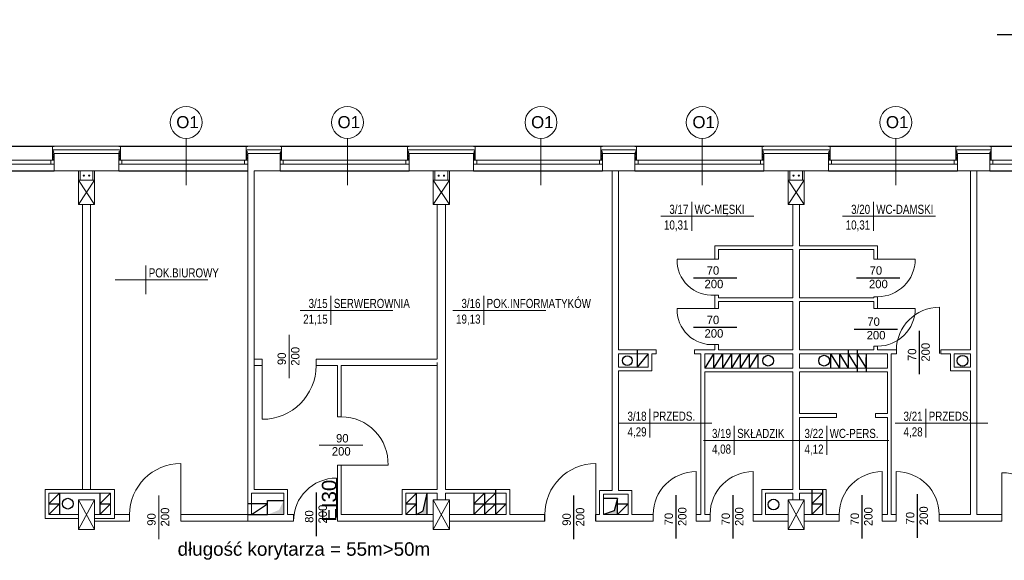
# Model space of a CAD drawing. Header units: millimetres. Extents: x 126553 to 403692, y -95821 to 38049.
# Tile 129 of 256: x 217315 to 219146, y -926 to 80. Entities that reach past the tile are written whole.
import ezdxf
from ezdxf import colors
from ezdxf.entities.mleader import LeaderData, LeaderLine
from ezdxf.enums import TextEntityAlignment as Align
from ezdxf.math import Vec2, Vec3

# ---------------------------------------------------------------- set-up
doc = ezdxf.new("R2010")
doc.units = ezdxf.units.MM
for name, color, linetype in [('1  opis', 9, 'Continuous'), ('WENTYLE_WADLIWE', 1, 'Continuous'), ('WIDOK', 7, 'Continuous')]:
    doc.layers.add(name, color=color, linetype=linetype)
for name, color, linetype, lineweight in [('docieplenie', 6, 'Continuous', 18), ('docieplenie zew.', 6, 'Continuous', 18), ('OKNA', 7, 'Continuous', 13), ('opisy', 7, 'Continuous', 18), ('WYMIAR', 7, 'Continuous', 18), ('ŚCIANY CIENKIE', 7, 'Continuous', 18), ('ŚCIANY GRUBE', 7, 'Continuous', 20)]:
    doc.layers.add(name, color=color, linetype=linetype, lineweight=lineweight)
doc.layers.add('KOMINY', color=94, linetype='Continuous', plot=False)
doc.styles.add('Arial', font='arial.ttf')
doc.styles.add('ROMANS', font='romans.shx', dxfattribs={"width": 0.7})
doc.styles.add('STYLE1', font='txt', dxfattribs={"width": 0.8})
doc.linetypes.add('ZIGZAG', pattern='A,0.0001,-0.2,[131,LTYPESHP.SHX,S=0.2,R=0,X=-0.2,Y=0],-0.4,[131,LTYPESHP.SHX,S=0.2,R=180,X=0.2,Y=0],-0.2', length=0.8001)

# ---------------------------------------------------------------- blocks, each defined once
blk = doc.blocks.new('METKA')
for p, q in [((0, 26.9), (0, -26.9)), ((-57.4, 0), (115.4, 0))]:
    blk.add_line(p, q)
at = {"layer": 'opisy', "style": 'STYLE1', "width": 0.8, "flags": 4}
for tag, p in [('NUMER', (-6.1, 4.5)), ('POWIERZCHNIA', (-6, -24.6))]:
    blk.add_attdef(tag, text='', height=17, dxfattribs=at).set_placement(p, align=Align.RIGHT)
for tag, p in [('NAZWA', (5.3, 4.6)), ('POSADZKA', (5.6, -24.7))]:
    blk.add_attdef(tag, p, '', height=17, dxfattribs=at)

msp = doc.modelspace()

# ---------------------------------------------------------------- hatches: boundary and pattern name
at = {"layer": 'KOMINY'}
for points in [[(218073.21265, -800.7768), (218065.43734, -833.50179), (218053.21265, -840.7768), (218073.21265, -840.7768)], [(217806.21265, -814.7768), (217797.21054, -832.23791), (217776.21265, -840.7768), (217802.21265, -840.7768), (217806.21265, -840.7768)], [(218426.71265, -820.7768), (218426.71265, -810.7768), (218420.69814, -833.66482), (218400.71265, -840.7768), (218426.71265, -840.7768)]]:
    msp.add_hatch(color=0, dxfattribs=at).paths.add_polyline_path(points)

# ---------------------------------------------------------------- linework, layer by layer
at = {"layer": 'docieplenie', "color": 0, "linetype": 'ZIGZAG'}
for p, q in [((217377.65141, -161.80515), (217376.47025, -163.80556)), ((217376.47025, -163.80556), (217378.69418, -166.32197)), ((217377.65141, -161.80515), (217500.38375, -161.80515)), ((217501.73557, -164.10887), (217499.67555, -166.23171)), ((217500.38375, -161.80515), (217501.73557, -164.10887)), ((217738.23269, -161.82142), (217800.65337, -161.82142)), ((218037.65141, -161.80515), (218036.47025, -163.80556)), ((218036.47025, -163.80556), (218038.69418, -166.32197)), ((218037.65141, -161.80515), (218160.38375, -161.80515)), ((218161.73557, -164.10887), (218159.67555, -166.23171)), ((218160.38375, -161.80515), (218161.73557, -164.10887)), ((218398.23269, -161.82142), (218460.65337, -161.82142)), ((218697.65141, -161.80515), (218696.47025, -163.80556)), ((218696.47025, -163.80556), (218698.69418, -166.32197)), ((218697.65141, -161.80515), (218820.38375, -161.80515)), ((218821.73557, -164.10887), (218819.67555, -166.23171)), ((218820.38375, -161.80515), (218821.73557, -164.10887)), ((219058.23269, -161.82142), (219120.65337, -161.82142)), ((217378.69418, -166.32197), (217376.43753, -169.72091)), ((217376.43753, -169.72091), (217378.8628, -172.3704)), ((217378.8628, -172.3704), (217376.57341, -175.24629)), ((217376.57341, -175.24629), (217378.9281, -177.79549)), ((217378.9281, -177.79549), (217376.70416, -180.3446)), ((217499.67555, -166.23171), (217501.79999, -169.06216)), ((217501.79999, -169.06216), (217499.67555, -170.79907)), ((217499.67555, -170.79907), (217501.73557, -173.24351)), ((217501.73557, -173.24351), (217499.67555, -175.75237)), ((218038.69418, -166.32197), (218036.43753, -169.72091)), ((218036.43753, -169.72091), (218038.8628, -172.3704)), ((218038.8628, -172.3704), (218036.57341, -175.24629)), ((218036.57341, -175.24629), (218038.9281, -177.79549)), ((218038.9281, -177.79549), (218036.70416, -180.3446)), ((218159.67555, -166.23171), (218161.79999, -169.06216)), ((218161.79999, -169.06216), (218159.67555, -170.79907)), ((218159.67555, -170.79907), (218161.73557, -173.24351)), ((218161.73557, -173.24351), (218159.67555, -175.75237)), ((218698.69418, -166.32197), (218696.43753, -169.72091)), ((218696.43753, -169.72091), (218698.8628, -172.3704)), ((218698.8628, -172.3704), (218696.57341, -175.24629)), ((218696.57341, -175.24629), (218698.9281, -177.79549)), ((218698.9281, -177.79549), (218696.70416, -180.3446)), ((218819.67555, -166.23171), (218821.79999, -169.06216)), ((218821.79999, -169.06216), (218819.67555, -170.79907)), ((218819.67555, -170.79907), (218821.73557, -173.24351)), ((218821.73557, -173.24351), (218819.67555, -175.75237))]:
    msp.add_line(p, q, dxfattribs=at)
at = {"layer": 'docieplenie', "color": 0}
for p, q in [((217502.21265, -154.7768), (217502.21265, -180.7768)), ((217738.23269, -161.82142), (217736.56125, -164.42037)), ((217736.56125, -164.42037), (217738.74366, -166.1956)), ((217801.92507, -164.50422), (217799.65594, -166.77173)), ((217800.65337, -161.82142), (217801.92507, -164.50422)), ((218162.21265, -154.7768), (218162.21265, -180.7768)), ((218398.23269, -161.82142), (218396.56125, -164.42037)), ((218396.56125, -164.42037), (218398.74366, -166.1956)), ((218461.92507, -164.50422), (218459.65594, -166.77173)), ((218460.65337, -161.82142), (218461.92507, -164.50422)), ((218822.21265, -154.7768), (218822.21265, -180.7768)), ((219058.23269, -161.82142), (219056.56125, -164.42037)), ((219056.56125, -164.42037), (219058.74366, -166.1956)), ((219121.92507, -164.50422), (219119.65594, -166.77173)), ((219120.65337, -161.82142), (219121.92507, -164.50422)), ((217376.21265, -180.7768), (217376.21265, -168.7768)), ((217501.6746, -178.50962), (217499.60211, -180.53842)), ((217499.67555, -175.75237), (217501.6746, -178.50962)), ((217738.74366, -171.24602), (217736.25778, -174.28917)), ((217736.25778, -174.28917), (217738.78416, -176.80945)), ((217738.74366, -166.1956), (217736.47452, -168.46311)), ((217736.47452, -168.46311), (217738.74366, -171.24602)), ((217738.95805, -176.85524), (217736.50886, -179.25178)), ((217736.50886, -179.25178), (217737.52933, -180.52647)), ((217801.92507, -169.55463), (217799.4392, -172.59779)), ((217799.4392, -172.59779), (217801.96557, -175.11807)), ((217801.96557, -175.11807), (217799.4637, -177.87856)), ((217799.4637, -177.87856), (217801.96557, -179.85779)), ((217799.65594, -166.77173), (217801.92507, -169.55463)), ((217801.96557, -179.85779), (217801.23581, -180.43075)), ((218036.21265, -180.7768), (218036.21265, -168.7768)), ((218161.6746, -178.50962), (218159.60211, -180.53842)), ((218159.67555, -175.75237), (218161.6746, -178.50962)), ((218398.74366, -171.24602), (218396.25778, -174.28917)), ((218396.25778, -174.28917), (218398.78416, -176.80945)), ((218398.74366, -166.1956), (218396.47452, -168.46311)), ((218396.47452, -168.46311), (218398.74366, -171.24602)), ((218398.95805, -176.85524), (218396.50886, -179.25178)), ((218396.50886, -179.25178), (218397.52933, -180.52647)), ((218461.92507, -169.55463), (218459.4392, -172.59779)), ((218459.4392, -172.59779), (218461.96557, -175.11807)), ((218461.96557, -175.11807), (218459.4637, -177.87856)), ((218459.4637, -177.87856), (218461.96557, -179.85779)), ((218459.65594, -166.77173), (218461.92507, -169.55463)), ((218461.96557, -179.85779), (218461.23581, -180.43075)), ((218696.21265, -180.7768), (218696.21265, -168.7768)), ((218821.6746, -178.50962), (218819.60211, -180.53842)), ((218819.67555, -175.75237), (218821.6746, -178.50962)), ((219058.74366, -171.24602), (219056.25778, -174.28917)), ((219056.25778, -174.28917), (219058.78416, -176.80945)), ((219058.74366, -166.1956), (219056.47452, -168.46311)), ((219056.47452, -168.46311), (219058.74366, -171.24602)), ((219058.95805, -176.85524), (219056.50886, -179.25178)), ((219056.50886, -179.25178), (219057.52933, -180.52647)), ((219121.92507, -169.55463), (219119.4392, -172.59779)), ((219119.4392, -172.59779), (219121.96557, -175.11807)), ((219121.96557, -175.11807), (219119.4637, -177.87856)), ((219119.4637, -177.87856), (219121.96557, -179.85779)), ((219119.65594, -166.77173), (219121.92507, -169.55463)), ((219121.96557, -179.85779), (219121.23581, -180.43075))]:
    msp.add_line(p, q, dxfattribs=at)
at = {"layer": 'docieplenie', "color": 0, "lineweight": 0}
for points in [[(218607.71265, -365.2768), (218537.71265, -365.2768)], [(218910.71265, -365.2768), (218980.71265, -365.2768)], [(218607.71265, -457.2768), (218537.71265, -457.2768)], [(218910.71265, -457.2768), (218980.71265, -457.2768)], [(219025.71265, -534.8135), (219025.71265, -454.8135)], [(218386.59671, -840.7768), (218386.59671, -745.7768)], [(218573.21265, -840.7768), (218573.21265, -760.7768)], [(218679.21265, -840.7768), (218679.21265, -760.7768)], [(218919.21265, -840.7768), (218919.21265, -760.7768)], [(218945.21265, -840.7768), (218945.21265, -760.7768)], [(219142.08457, -842.7768), (219142.08457, -762.7768)], [(217904.21265, -772.7768), (217904.21265, -846.28542)]]:
    msp.add_lwpolyline(points, dxfattribs=at)
at = {"layer": 'docieplenie', "color": 0, "lineweight": 30}
for points in [[(218568.22683, -400.1374), (218649.09477, -400.1374)], [(218871.22683, -400.1374), (218952.09477, -400.1374)], [(218568.22683, -492.1374), (218649.09477, -492.1374)], [(218866.96193, -495.39913), (218947.82988, -495.39913)], [(218988.51001, -579.45041), (218988.51001, -498.58247)], [(217867.18749, -880.68969), (217867.18749, -799.82174)], [(218345.97278, -886.14938), (218345.97278, -805.28144)], [(218536.01001, -885.41372), (218536.01001, -804.54577)], [(218642.01001, -885.41372), (218642.01001, -804.54577)], [(218882.01001, -885.41372), (218882.01001, -804.54577)], [(218984.96827, -883.77253), (218984.96827, -802.90458)], [(218291.59671, -852.7768), (218291.59671, -840.7768)], [(218386.59671, -852.7768), (218386.59671, -840.7768)]]:
    msp.add_lwpolyline(points, dxfattribs=at)
at = {"layer": 'docieplenie', "color": 7, "lineweight": 20}
for points in [[(217816.14868, -587.05396), (217816.14868, -506.18601)], [(217766.30966, -563.33346), (217766.30966, -663.33346)], [(217872.14185, -711.6312), (217953.00979, -711.6312)], [(217614.48464, -840.7768), (217614.48464, -745.7768)], [(217913.18896, -749.02876), (218000.13457, -749.02876)], [(217573.86071, -886.14938), (217573.86071, -805.28144)], [(217519.48464, -852.7768), (217519.48464, -840.7768)], [(217614.48464, -852.7768), (217614.48464, -840.7768)]]:
    msp.add_lwpolyline(points, dxfattribs=at)
at = {"layer": 'docieplenie', "color": 0, "lineweight": 0}
for centre, radius, start, end in [((218602.84848, -367.29161), 65.16698, 178.2282706, 274.28063265), ((218910.71265, -365.2768), 70, 270, 0), ((218602.84848, -459.29161), 65.16698, 178.2282706, 274.28063265), ((218910.71265, -457.2768), 70, 270, 0), ((219025.71265, -534.8135), 80, 90, 180), ((218386.59671, -840.7768), 95, 90, 180), ((218573.21265, -840.7768), 80, 90, 180), ((218679.21265, -840.7768), 80, 90, 180), ((218919.21265, -840.7768), 80, 90, 180), ((218945.21265, -840.7768), 80, 0, 90), ((219142.08457, -842.7768), 80, 0, 90), ((217904.21265, -852.7768), 80, 90, 180)]:
    msp.add_arc(centre, radius, start, end, dxfattribs=at)
at = {"layer": 'docieplenie', "color": 7, "lineweight": 20}
for centre, radius, start, end in [((217766.30966, -563.33346), 100, 270, 0), ((217913.18896, -745.7768), 87.0064, 357.85800862, 90), ((217614.48464, -840.7768), 95, 90, 180)]:
    msp.add_arc(centre, radius, start, end, dxfattribs=at)
at = {"layer": 'docieplenie zew.', "color": 0}
for p, q in [((217376.21265, -180.7768), (217376.21265, -154.7768)), ((217376.21265, -168.7768), (217376.21265, -154.7768)), ((217376.21265, -154.7768), (217502.21265, -154.7768)), ((217502.21265, -154.7768), (217502.21265, -180.7768)), ((217739.21265, -154.7768), (217736.21265, -154.7768)), ((217736.21265, -154.7768), (217736.21265, -180.7768)), ((217802.21265, -154.7768), (217739.21265, -154.7768)), ((217802.21265, -168.7768), (217802.21265, -154.7768)), ((218036.21265, -180.7768), (218036.21265, -154.7768)), ((218036.21265, -168.7768), (218036.21265, -154.7768)), ((218036.21265, -154.7768), (218162.21265, -154.7768)), ((218162.21265, -154.7768), (218162.21265, -180.7768)), ((218399.21265, -154.7768), (218396.21265, -154.7768)), ((218396.21265, -154.7768), (218396.21265, -180.7768)), ((218462.21265, -154.7768), (218399.21265, -154.7768)), ((218462.21265, -168.7768), (218462.21265, -154.7768)), ((218696.21265, -180.7768), (218696.21265, -154.7768)), ((218696.21265, -168.7768), (218696.21265, -154.7768)), ((218696.21265, -154.7768), (218822.21265, -154.7768)), ((218822.21265, -154.7768), (218822.21265, -180.7768)), ((219059.21265, -154.7768), (219056.21265, -154.7768)), ((219056.21265, -154.7768), (219056.21265, -180.7768)), ((219122.21265, -154.7768), (219059.21265, -154.7768)), ((219122.21265, -168.7768), (219122.21265, -154.7768)), ((217379.21265, -180.7768), (217376.21265, -180.7768)), ((217379.21265, -180.7768), (217376.21265, -180.7768)), ((217502.21265, -180.7768), (217499.21265, -180.7768)), ((217502.21265, -180.7768), (217499.21265, -180.7768)), ((217736.21265, -180.7768), (217739.21265, -180.7768)), ((217799.21265, -180.7768), (217802.21265, -180.7768)), ((217802.21265, -180.7768), (217802.21265, -168.7768)), ((218039.21265, -180.7768), (218036.21265, -180.7768)), ((218039.21265, -180.7768), (218036.21265, -180.7768)), ((218162.21265, -180.7768), (218159.21265, -180.7768)), ((218162.21265, -180.7768), (218159.21265, -180.7768)), ((218396.21265, -180.7768), (218399.21265, -180.7768)), ((218459.21265, -180.7768), (218462.21265, -180.7768)), ((218462.21265, -180.7768), (218462.21265, -168.7768)), ((218699.21265, -180.7768), (218696.21265, -180.7768)), ((218699.21265, -180.7768), (218696.21265, -180.7768)), ((218822.21265, -180.7768), (218819.21265, -180.7768)), ((218822.21265, -180.7768), (218819.21265, -180.7768)), ((219056.21265, -180.7768), (219059.21265, -180.7768)), ((219119.21265, -180.7768), (219122.21265, -180.7768)), ((219122.21265, -180.7768), (219122.21265, -168.7768))]:
    msp.add_line(p, q, dxfattribs=at)
at = {"layer": 'KOMINY', "color": 0}
for p, q in [((218463.71265, -534.2768), (218463.71265, -566.2768)), ((218483.71265, -541.2768), (218463.71265, -566.2768)), ((218605.71265, -541.2768), (218589.21265, -568.2768)), ((218605.71265, -541.2768), (218605.71265, -568.2768)), ((218622.21265, -541.2768), (218605.71265, -568.2768)), ((218622.21265, -541.2768), (218622.21265, -568.2768)), ((218638.71265, -541.2768), (218622.21265, -568.2768)), ((218638.71265, -541.2768), (218638.71265, -568.2768)), ((218655.21265, -541.2768), (218638.71265, -568.2768)), ((218655.21265, -541.2768), (218655.21265, -568.2768)), ((218671.71265, -541.2768), (218655.21265, -568.2768)), ((218671.71265, -541.2768), (218671.71265, -568.2768)), ((218688.21265, -541.2768), (218671.71265, -568.2768)), ((218688.21265, -541.2768), (218688.21265, -568.2768)), ((218823.21265, -541.2768), (218823.21265, -568.2768)), ((218823.21265, -541.2768), (218839.71265, -568.2768)), ((218839.71265, -541.2768), (218856.21265, -568.2768)), ((218839.71265, -541.2768), (218839.71265, -568.2768)), ((218856.21265, -534.2768), (218856.21265, -568.2768)), ((218856.21265, -541.2768), (218872.71265, -568.2768)), ((218872.71265, -534.2768), (218872.71265, -575.2768)), ((218872.71265, -541.2768), (218889.21265, -568.2768)), ((218889.21265, -541.2768), (218889.21265, -575.2768)), ((218889.21265, -568.2768), (218889.21265, -548.30213)), ((217389.21265, -800.7768), (217369.21265, -820.7768)), ((217389.21265, -800.7768), (217389.21265, -840.7768)), ((217464.21265, -800.7768), (217464.21265, -840.7768)), ((217484.21265, -800.7768), (217464.21265, -820.7768)), ((218053.21265, -800.7768), (218033.21265, -820.7768)), ((218053.21265, -840.7768), (218053.21265, -800.7768)), ((218065.43734, -833.50179), (218073.21265, -800.7768)), ((218073.21265, -840.7768), (218073.21265, -800.7768)), ((218159.71265, -800.7768), (218159.71265, -840.7768)), ((218179.71265, -800.7768), (218159.71265, -820.7768)), ((218199.71265, -800.7768), (218179.71265, -820.7768)), ((218179.71265, -800.7768), (218179.71265, -840.7768)), ((218199.71265, -793.7768), (218199.71265, -840.7768)), ((218788.21265, -793.72708), (218788.21265, -840.72708)), ((218788.21265, -820.72708), (218808.21265, -800.72708)), ((218808.21265, -793.72708), (218808.21265, -840.72708)), ((217389.21265, -820.7768), (217369.21265, -840.7768)), ((217369.21265, -820.7768), (217389.21265, -820.7768)), ((217464.21265, -820.7768), (217484.21265, -820.7768)), ((217484.21265, -820.7768), (217464.21265, -840.7768)), ((217776.21265, -820.7768), (217739.21265, -820.7768)), ((217746.21265, -840.7768), (217776.21265, -820.7768)), ((217776.21265, -814.7768), (217806.21265, -814.7768)), ((217776.21265, -840.7768), (217776.21265, -814.7768)), ((217776.21265, -840.7768), (217776.21265, -820.7768)), ((218033.21265, -820.7768), (218053.21265, -820.7768)), ((218053.21265, -820.7768), (218033.21265, -840.7768)), ((218159.71265, -820.7768), (218219.71265, -820.7768)), ((218179.71265, -820.7768), (218159.71265, -840.7768)), ((218199.71265, -820.7768), (218179.71265, -840.7768)), ((218219.71265, -820.7768), (218199.71265, -840.7768)), ((218426.71265, -810.7768), (218400.71265, -810.7768)), ((218426.71265, -810.7768), (218420.69814, -833.66482)), ((218426.71265, -820.7768), (218426.71265, -810.7768)), ((218426.71265, -840.7768), (218426.71265, -820.7768)), ((218426.71265, -820.7768), (218446.71265, -820.7768)), ((218446.71265, -820.7768), (218426.71265, -840.7768)), ((218788.21265, -840.72708), (218808.21265, -820.72708)), ((218788.21265, -820.72708), (218808.21265, -820.72708)), ((217739.21265, -840.7768), (217776.21265, -840.7768)), ((218053.21265, -840.7768), (218065.43734, -833.50179)), ((218420.69814, -833.66482), (218400.71265, -840.7768))]:
    msp.add_line(p, q, dxfattribs=at)
for centre, radius in [((218445.07874, -554.16289), 9), ((218707.17546, -554.30127), 10), ((218811.24984, -554.30127), 10), ((219068.70168, -554.37895), 10), ((217404.50451, -820.38118), 10), ((218717.081, -822.04923), 10)]:
    msp.add_circle(centre, radius, dxfattribs=at)
at = {"layer": 'OKNA', "color": 0}
for p, q in [((217139.21265, -180.7768), (217379.21265, -180.7768)), ((217373.21265, -188.7768), (217373.21265, -180.7768)), ((217499.21265, -180.7768), (217739.21265, -180.7768)), ((217505.21265, -188.7768), (217505.21265, -180.7768)), ((217733.21265, -188.7768), (217733.21265, -180.7768)), ((217799.21265, -180.7768), (218039.21265, -180.7768)), ((217805.21265, -188.7768), (217805.21265, -180.7768)), ((218033.21265, -188.7768), (218033.21265, -180.7768)), ((218159.21265, -180.7768), (218399.21265, -180.7768)), ((218165.21265, -188.7768), (218165.21265, -180.7768)), ((218393.21265, -188.7768), (218393.21265, -180.7768)), ((218459.21265, -180.7768), (218699.21265, -180.7768)), ((218465.21265, -188.7768), (218465.21265, -180.7768)), ((218693.21265, -188.7768), (218693.21265, -180.7768)), ((218819.21265, -180.7768), (219059.21265, -180.7768)), ((218825.21265, -188.7768), (218825.21265, -180.7768)), ((219053.21265, -188.7768), (219053.21265, -180.7768)), ((219119.21265, -180.7768), (219359.21265, -180.7768)), ((219125.21265, -188.7768), (219125.21265, -180.7768)), ((217139.21265, -188.7768), (217379.21265, -188.7768)), ((217499.21265, -188.7768), (217739.21265, -188.7768)), ((217799.21265, -188.7768), (218039.21265, -188.7768)), ((218159.21265, -188.7768), (218399.21265, -188.7768)), ((218459.21265, -188.7768), (218699.21265, -188.7768)), ((218819.21265, -188.7768), (219059.21265, -188.7768)), ((219119.21265, -188.7768), (219359.21265, -188.7768))]:
    msp.add_line(p, q, dxfattribs=at)
at = {"layer": 'opisy', "color": 0}
for p, q in [((217624.59719, -227.35697), (217624.59719, -140.43341)), ((217924.59719, -227.35697), (217924.59719, -140.43341)), ((218284.59719, -227.35697), (218284.59719, -140.43341)), ((218584.59719, -227.35697), (218584.59719, -140.43341)), ((218944.59719, -227.35697), (218944.59719, -140.43341))]:
    msp.add_line(p, q, dxfattribs=at)
for centre in [(217624.59719, -110.73316), (217924.59719, -110.73316), (218284.59719, -110.73316), (218584.59719, -110.73316), (218944.59719, -110.73316)]:
    msp.add_circle(centre, 29.70025, dxfattribs=at)
at = {"layer": 'WIDOK', "color": 0}
for p, q in [((217139.21265, -154.7768), (217379.21265, -154.7768)), ((217499.21265, -154.7768), (217739.21265, -154.7768)), ((217799.21265, -154.7768), (218039.21265, -154.7768)), ((218159.21265, -154.7768), (218399.21265, -154.7768)), ((218459.21265, -154.7768), (218699.21265, -154.7768)), ((218819.21265, -154.7768), (219059.21265, -154.7768)), ((219119.21265, -154.7768), (219359.21265, -154.7768)), ((217139.21265, -200.7768), (217379.21265, -200.7768)), ((217499.21265, -200.7768), (217739.21265, -200.7768)), ((217799.21265, -200.7768), (218039.21265, -200.7768)), ((218159.21265, -200.7768), (218399.21265, -200.7768)), ((218459.21265, -200.7768), (218699.21265, -200.7768)), ((218819.21265, -200.7768), (219059.21265, -200.7768)), ((219119.21265, -200.7768), (219359.21265, -200.7768))]:
    msp.add_line(p, q, dxfattribs=at)
at = {"layer": 'ŚCIANY CIENKIE', "color": 0}
for p, q in [((217424.21265, -218.2768), (217454.21265, -263.2768)), ((217454.21265, -218.2768), (217424.21265, -263.2768)), ((218114.21265, -218.2768), (218084.21265, -263.2768)), ((218084.21265, -218.2768), (218114.21265, -263.2768)), ((218774.21265, -218.2768), (218744.21265, -263.2768)), ((218744.21265, -218.2768), (218774.21265, -263.2768)), ((217454.21265, -813.2768), (217424.21265, -868.2768)), ((217454.21265, -868.2768), (217424.21265, -813.2768)), ((218114.21265, -868.2768), (218084.21265, -813.2768)), ((218114.21265, -813.2768), (218084.21265, -868.2768)), ((218744.21265, -868.2768), (218774.21265, -813.2768)), ((218744.21265, -813.2768), (218774.21265, -868.2768))]:
    msp.add_line(p, q, dxfattribs=at)
at = {"layer": 'ŚCIANY GRUBE', "color": 0}
for p, q in [((217379.21265, -168.7768), (217379.21265, -200.7768)), ((217499.21265, -168.7768), (217379.21265, -168.7768)), ((217499.21265, -200.7768), (217499.21265, -168.7768)), ((217739.21265, -168.7768), (217739.21265, -200.7768)), ((217799.21265, -168.7768), (217739.21265, -168.7768)), ((217799.21265, -200.7768), (217799.21265, -168.7768)), ((218159.21265, -168.7768), (218039.21265, -168.7768)), ((218039.21265, -168.7768), (218039.21265, -200.7768)), ((218159.21265, -200.7768), (218159.21265, -168.7768)), ((218399.21265, -168.7768), (218399.21265, -200.7768)), ((218459.21265, -168.7768), (218399.21265, -168.7768)), ((218459.21265, -200.7768), (218459.21265, -168.7768)), ((218819.21265, -168.7768), (218699.21265, -168.7768)), ((218699.21265, -168.7768), (218699.21265, -200.7768)), ((218819.21265, -200.7768), (218819.21265, -168.7768)), ((219119.21265, -168.7768), (219059.21265, -168.7768)), ((219059.21265, -168.7768), (219059.21265, -200.7768)), ((219119.21265, -200.7768), (219119.21265, -168.7768)), ((217379.21265, -200.7768), (217499.21265, -200.7768)), ((217424.21265, -218.2768), (217424.21265, -200.7768)), ((217427.21265, -218.2768), (217427.21265, -200.7768)), ((217451.21265, -218.2768), (217451.21265, -200.7768)), ((217454.21265, -218.2768), (217454.21265, -200.7768)), ((217739.21265, -200.7768), (217739.21265, -847.7768)), ((217751.21265, -200.7768), (217799.21265, -200.7768)), ((217751.21265, -200.7768), (217751.21265, -793.7768)), ((218039.21265, -200.7768), (218159.21265, -200.7768)), ((218084.2126, -218.27684), (218084.2126, -200.77684)), ((218087.2126, -218.27684), (218087.2126, -200.77684)), ((218111.2126, -218.27684), (218111.2126, -200.77684)), ((218114.2126, -218.27684), (218114.2126, -200.77684)), ((218399.21265, -200.7768), (218459.21265, -200.7768)), ((218416.71265, -795.7768), (218416.71265, -200.7768)), ((218428.71265, -534.2768), (218428.71265, -200.7768)), ((218699.21265, -200.7768), (218819.21265, -200.7768)), ((218744.21267, -218.27678), (218744.21267, -200.77678)), ((218747.21267, -218.27678), (218747.21267, -200.77678)), ((218771.21267, -218.27678), (218771.21267, -200.77678)), ((218774.21267, -218.27678), (218774.21267, -200.77678)), ((219059.21265, -200.7768), (219119.21265, -200.7768)), ((219083.21265, -534.2768), (219083.21265, -200.7768)), ((219095.21265, -534.2768), (219095.21265, -200.7768)), ((217424.21265, -218.2768), (217424.21265, -263.2768)), ((217424.21265, -218.2768), (217454.21265, -218.2768)), ((217454.21265, -263.2768), (217454.21265, -218.2768)), ((218084.21265, -218.2768), (218084.21265, -263.2768)), ((218084.21265, -218.2768), (218114.21265, -218.2768)), ((218114.21265, -263.2768), (218114.21265, -218.2768)), ((218744.21265, -218.2768), (218774.21265, -218.2768)), ((218744.21265, -218.2768), (218744.21265, -263.2768)), ((218774.21265, -263.2768), (218774.21265, -218.2768)), ((217424.21265, -263.2768), (217454.21265, -263.2768)), ((218084.21265, -263.2768), (218114.21265, -263.2768)), ((218091.71265, -550.7768), (218091.71265, -263.2768)), ((218106.71265, -557.7768), (218106.71265, -263.2768)), ((218744.21265, -263.2768), (218774.21265, -263.2768)), ((218753.21265, -263.2768), (218753.21265, -340.2768)), ((218765.21265, -263.2768), (218765.21265, -340.2768)), ((218607.71265, -340.2768), (218753.21265, -340.2768)), ((218607.71265, -340.2768), (218607.71265, -365.2768)), ((218614.71265, -347.2768), (218753.21265, -347.2768)), ((218614.71265, -365.2768), (218614.71265, -347.2768)), ((218753.21265, -347.2768), (218753.21265, -437.2768)), ((218910.71265, -340.2768), (218765.21265, -340.2768)), ((218903.71265, -347.2768), (218765.21265, -347.2768)), ((218765.21265, -347.2768), (218765.21265, -437.2768)), ((218903.71265, -365.2768), (218903.71265, -347.2768)), ((218910.71265, -340.2768), (218910.71265, -365.2768)), ((218607.71265, -365.2768), (218614.71265, -365.2768)), ((218910.71265, -365.2768), (218903.71265, -365.2768)), ((218910.71265, -365.2768), (218903.71265, -365.2768)), ((218607.71265, -437.2768), (218607.71265, -432.2768)), ((218607.71265, -432.2768), (218607.71265, -457.2768)), ((218614.71265, -432.2768), (218607.71265, -432.2768)), ((218614.71265, -437.2768), (218614.71265, -432.2768)), ((218614.71265, -437.2768), (218753.21265, -437.2768)), ((218903.71265, -437.2768), (218765.21265, -437.2768)), ((218903.71265, -437.2768), (218903.71265, -435.2768)), ((218910.71265, -435.2768), (218903.71265, -435.2768)), ((218910.71265, -435.2768), (218910.71265, -457.2768)), ((218910.71265, -437.2768), (218910.71265, -435.2768)), ((218607.71265, -457.2768), (218614.71265, -457.2768)), ((218614.71265, -444.2768), (218753.21265, -444.2768)), ((218614.71265, -457.2768), (218614.71265, -444.2768)), ((218753.21265, -444.2768), (218753.21265, -534.2768)), ((218903.71265, -444.2768), (218765.21265, -444.2768)), ((218765.21265, -444.2768), (218765.21265, -534.2768)), ((218903.71265, -457.2768), (218903.71265, -444.2768)), ((218910.71265, -457.2768), (218903.71265, -457.2768)), ((218607.71265, -534.2768), (218607.71265, -524.2768)), ((218607.71265, -524.2768), (218614.71265, -524.2768)), ((218614.71265, -524.2768), (218614.71265, -534.2768)), ((218903.71265, -527.2768), (218903.71265, -534.2768)), ((218910.71265, -527.2768), (218903.71265, -527.2768)), ((218910.71265, -534.2768), (218910.71265, -527.2768)), ((218428.71265, -534.2768), (218490.21265, -534.2768)), ((218428.71265, -534.2768), (218498.71265, -534.2768)), ((218428.71265, -541.2768), (218465.21265, -541.2768)), ((218428.71265, -566.2768), (218428.71265, -541.2768)), ((218487.71265, -534.2768), (218435.21265, -534.2768)), ((218435.21265, -541.2768), (218465.21265, -541.2768)), ((218435.21265, -541.2768), (218465.21265, -541.2768)), ((218465.21265, -541.2768), (218462.71265, -541.2768)), ((218463.71265, -541.2768), (218483.71265, -541.2768)), ((218483.71265, -541.2768), (218472.21265, -541.2768)), ((218483.71265, -541.2768), (218472.21265, -541.2768)), ((218472.21265, -541.2768), (218477.21265, -541.2768)), ((218483.71265, -541.2768), (218483.71265, -566.2768)), ((218490.71265, -541.2768), (218490.71265, -573.2768)), ((218498.71265, -541.2768), (218490.71265, -541.2768)), ((218498.71265, -534.2768), (218498.71265, -541.2768)), ((218570.21265, -534.2768), (218607.71265, -534.2768)), ((218570.21265, -541.2768), (218570.21265, -534.2768)), ((218570.21265, -541.2768), (218582.21265, -541.2768)), ((218572.71265, -534.2768), (218607.71265, -534.2768)), ((218582.21265, -840.82652), (218582.21265, -541.2768)), ((218589.21265, -541.2768), (218753.21265, -541.2768)), ((218589.21265, -541.2768), (218605.71265, -541.2768)), ((218589.21265, -568.2768), (218589.21265, -541.2768)), ((218614.71265, -534.2768), (218753.21265, -534.2768)), ((218753.21265, -541.2768), (218753.21265, -568.2768)), ((218903.71265, -534.2768), (218765.21265, -534.2768)), ((218765.21265, -541.2768), (218765.21265, -568.2768)), ((218929.21265, -541.2768), (218765.21265, -541.2768)), ((218945.71265, -534.2768), (218910.71265, -534.2768)), ((218945.71265, -534.2768), (218910.71265, -534.2768)), ((218929.21265, -541.2768), (218912.71265, -541.2768)), ((218929.21265, -568.2768), (218929.21265, -541.2768)), ((218936.21265, -840.82652), (218936.21265, -541.2768)), ((218945.71265, -541.2768), (218936.21265, -541.2768)), ((218945.71265, -541.2768), (218945.71265, -534.2768)), ((218945.71265, -541.2768), (218945.71265, -534.76378)), ((218945.71265, -534.8135), (218945.71265, -541.2768)), ((219025.71265, -540.8135), (219025.71265, -534.8135)), ((219025.71265, -534.8135), (219025.71265, -540.8135)), ((219083.21265, -534.2768), (219028.21265, -534.2768)), ((219028.21265, -541.2768), (219028.21265, -534.2768)), ((219028.21265, -541.2768), (219046.21265, -541.2768)), ((219028.21265, -541.2768), (219046.21265, -541.2768)), ((219030.71265, -534.2768), (219083.21265, -534.2768)), ((219046.21265, -541.2768), (219030.71265, -541.2768)), ((219046.21265, -541.2768), (219041.21265, -541.2768)), ((219046.21265, -541.2768), (219046.21265, -573.2768)), ((219083.21265, -541.2768), (219053.21265, -541.2768)), ((219053.21265, -541.2768), (219055.71265, -541.2768)), ((219083.21265, -541.2768), (219053.21265, -541.2768)), ((219053.21265, -541.2768), (219053.21265, -566.2768)), ((219083.21265, -541.2768), (219053.21265, -541.2768)), ((219083.21265, -566.2768), (219083.21265, -541.2768)), ((219095.21265, -534.2768), (219095.21265, -573.2768)), ((218091.71265, -793.7768), (218091.71265, -557.7768)), ((218106.71265, -793.7768), (218106.71265, -557.7768)), ((218483.71265, -566.2768), (218428.71265, -566.2768)), ((219053.21265, -566.2768), (219083.21265, -566.2768)), ((218490.71265, -573.2768), (218428.71265, -573.2768)), ((218428.71265, -795.7768), (218428.71265, -573.2768)), ((218589.21265, -568.2768), (218753.21265, -568.2768)), ((218589.21265, -840.82652), (218589.21265, -575.2768)), ((218589.21265, -575.2768), (218753.21265, -575.2768)), ((218753.21265, -575.2768), (218753.21265, -793.72708)), ((218929.21265, -568.2768), (218765.21265, -568.2768)), ((218765.21265, -575.2768), (218765.21265, -652.72708)), ((218929.21265, -575.2768), (218765.21265, -575.2768)), ((218929.21265, -568.2768), (218889.21265, -568.2768)), ((218929.21265, -652.72708), (218929.21265, -575.2768)), ((219046.21265, -573.2768), (219083.21265, -573.2768)), ((219083.21265, -573.2768), (219083.21265, -840.82652)), ((219095.21265, -573.2768), (219095.21265, -840.82652)), ((218834.57083, -652.72708), (218765.21265, -652.72708)), ((218834.57083, -659.72708), (218834.57083, -652.72708)), ((218929.21265, -652.72708), (218906.93192, -652.72708)), ((218906.93192, -659.72708), (218906.93192, -652.72708)), ((218834.57083, -659.72708), (218765.21265, -659.72708)), ((218765.21265, -659.72708), (218765.21265, -793.7768)), ((218929.21265, -659.72708), (218906.93192, -659.72708)), ((218929.21265, -840.82652), (218929.21265, -659.72708)), ((218091.71265, -793.7768), (218091.71265, -685.7768)), ((218106.71265, -793.82652), (218106.71265, -685.7768)), ((217362.21265, -793.7768), (217362.21265, -847.7768)), ((217464.21265, -793.7768), (217362.21265, -793.7768)), ((217464.21265, -800.7768), (217369.21265, -800.7768)), ((217369.21265, -800.7768), (217369.21265, -840.7768)), ((217446.71265, -793.7768), (217491.21265, -793.7768)), ((217446.71265, -800.7768), (217484.21265, -800.7768)), ((217484.21265, -800.7768), (217484.21265, -840.7768)), ((217491.21265, -793.7768), (217491.21265, -847.7768)), ((217806.21265, -800.7768), (217746.21265, -800.7768)), ((217746.21265, -800.7768), (217746.21265, -840.7768)), ((217813.21265, -793.7768), (217751.21265, -793.7768)), ((217795.21265, -800.7768), (217765.21265, -800.7768)), ((217806.21265, -840.7768), (217806.21265, -800.7768)), ((217806.21265, -840.7768), (217806.21265, -800.7768)), ((217806.21265, -840.7768), (217806.21265, -800.7768)), ((217813.21265, -840.7768), (217813.21265, -793.7768)), ((218026.21265, -840.7768), (218026.21265, -793.7768)), ((218026.21265, -793.7768), (218091.71265, -793.7768)), ((218033.21265, -840.7768), (218033.21265, -800.7768)), ((218033.21265, -800.7768), (218091.71265, -800.7768)), ((218091.71265, -813.2768), (218091.71265, -800.7768)), ((218106.71265, -793.7768), (218196.21265, -793.7768)), ((218106.71265, -793.7768), (218226.71265, -793.7768)), ((218106.71265, -800.7768), (218219.71265, -800.7768)), ((218106.71265, -813.2768), (218106.71265, -800.82652)), ((218219.71265, -800.7768), (218219.71265, -840.7768)), ((218226.71265, -793.7768), (218226.71265, -840.7768)), ((218393.71265, -840.7768), (218393.71265, -795.7768)), ((218393.71265, -795.7768), (218416.71265, -795.7768)), ((218393.71265, -795.7768), (218416.71265, -795.7768)), ((218400.71265, -802.7768), (218400.71265, -840.7768)), ((218400.71265, -802.7768), (218423.21265, -802.7768)), ((218400.71265, -802.7768), (218446.71265, -802.7768)), ((218428.71265, -795.7768), (218453.71265, -795.7768)), ((218446.71265, -802.7768), (218446.71265, -840.7768)), ((218453.71265, -795.7768), (218453.71265, -840.7768)), ((218695.16791, -793.72708), (218753.21265, -793.72708)), ((218695.16791, -840.7768), (218695.16791, -793.72708)), ((218702.16791, -800.72708), (218753.21265, -800.72708)), ((218702.16791, -800.72708), (218702.16791, -840.7768)), ((218753.21265, -800.72708), (218753.21265, -813.2768)), ((218765.21265, -793.72708), (218815.21265, -793.72708)), ((218765.21265, -800.72708), (218765.21265, -813.2768)), ((218765.21265, -800.72708), (218808.21265, -800.72708)), ((218808.21265, -800.72708), (218788.21265, -800.72708)), ((218808.21265, -840.72708), (218808.21265, -800.72708)), ((218815.21265, -793.72708), (218815.21265, -840.72708)), ((217424.21265, -813.2768), (217454.21265, -813.2768)), ((217424.21265, -813.2768), (217424.21265, -868.2768)), ((217454.21265, -868.2768), (217454.21265, -813.2768)), ((218084.21265, -813.2768), (218114.21265, -813.2768)), ((218084.21265, -813.2768), (218084.21265, -868.2768)), ((218114.21265, -868.2768), (218114.21265, -813.2768)), ((218744.21265, -813.2768), (218774.21265, -813.2768)), ((218774.21265, -813.2768), (218744.21265, -813.2768)), ((218744.21265, -868.2768), (218744.21265, -813.2768)), ((218774.21265, -813.2768), (218774.21265, -868.2768)), ((217369.21265, -840.7768), (217424.21265, -840.7768)), ((217454.21265, -840.7768), (217484.21265, -840.7768)), ((217739.21265, -840.7768), (217739.21265, -852.7768)), ((217746.21265, -840.7768), (217806.21265, -840.7768)), ((217751.21265, -840.7768), (217802.21265, -840.7768)), ((217764.71265, -840.7768), (217794.71265, -840.7768)), ((217794.71265, -840.7768), (217795.21265, -840.7768)), ((217802.21265, -840.7768), (217806.21265, -840.7768)), ((217813.21265, -840.7768), (217824.21265, -840.7768)), ((217824.21265, -852.7768), (217824.21265, -840.7768)), ((217906.18896, -840.7768), (217906.18896, -852.7768)), ((217913.18896, -840.7768), (218026.21265, -840.7768)), ((218033.21265, -840.7768), (218084.21265, -840.7768)), ((218199.71265, -840.7768), (218114.21265, -840.7768)), ((218196.21265, -840.7768), (218219.71265, -840.7768)), ((218226.71265, -840.7768), (218286.71265, -840.7768)), ((218226.71265, -840.7768), (218286.71265, -840.7768)), ((218286.71265, -840.7768), (218291.59671, -840.7768)), ((218386.59671, -840.7768), (218386.59671, -852.7768)), ((218386.59671, -840.7768), (218393.71265, -840.7768)), ((218400.71265, -840.7768), (218446.71265, -840.7768)), ((218446.71265, -840.7768), (218426.71265, -840.7768)), ((218435.21265, -840.7768), (218435.21265, -840.82652)), ((218453.71265, -840.7768), (218493.21265, -840.7768)), ((218493.21265, -840.7768), (218493.21265, -852.7768)), ((218573.21265, -840.7768), (218582.21265, -840.7768)), ((218573.21265, -840.7768), (218573.21265, -852.7768)), ((218589.21265, -840.7768), (218599.21265, -840.7768)), ((218599.21265, -852.7768), (218599.21265, -840.7768)), ((218599.21265, -840.7768), (218599.21265, -852.7768)), ((218679.21265, -840.7768), (218695.16791, -840.7768)), ((218679.21265, -840.7768), (218679.21265, -852.7768)), ((218679.21265, -840.7768), (218679.21265, -852.7768)), ((218702.16791, -840.7768), (218744.21265, -840.7768)), ((218808.21265, -840.72708), (218774.21265, -840.72708)), ((218839.21265, -840.72708), (218815.21265, -840.72708)), ((218839.21265, -852.7768), (218839.21265, -840.72708)), ((218839.21265, -840.7768), (218839.21265, -852.7768)), ((218919.21265, -852.7768), (218919.21265, -840.7768)), ((218929.21265, -840.7768), (218919.21265, -840.7768)), ((218919.21265, -840.7768), (218919.21265, -852.7768)), ((218945.21265, -840.7768), (218936.21265, -840.7768)), ((218945.21265, -840.7768), (218945.21265, -852.7768)), ((218945.21265, -840.7768), (218945.21265, -852.7768)), ((219083.21265, -840.7768), (219025.21265, -840.7768)), ((219025.21265, -840.7768), (219025.21265, -852.7768)), ((219025.21265, -840.7768), (219025.21265, -852.7768)), ((219142.08457, -840.7768), (219095.21265, -840.7768)), ((217362.21265, -847.7768), (217424.21265, -847.7768)), ((217454.21265, -847.7768), (217491.21265, -847.7768)), ((217739.21265, -852.7768), (217802.21265, -852.7768)), ((217739.21265, -852.7768), (217824.21265, -852.7768)), ((217817.21265, -852.7768), (217802.21265, -852.7768)), ((217906.18896, -852.7768), (218017.71265, -852.7768)), ((218017.71265, -852.7768), (218084.21265, -852.7768)), ((218196.21265, -852.7768), (218114.21265, -852.7768)), ((218196.21265, -852.7768), (218291.59671, -852.7768)), ((218386.59671, -852.7768), (218493.21265, -852.7768)), ((218573.21265, -852.7768), (218599.21265, -852.7768)), ((218679.21265, -852.7768), (218744.21265, -852.7768)), ((218774.21265, -852.7768), (218839.21265, -852.7768)), ((218945.21265, -852.7768), (218919.21265, -852.7768)), ((219142.08457, -852.7768), (219025.21265, -852.7768)), ((219142.08457, -852.7768), (219142.08457, -842.7768)), ((217424.21265, -868.2768), (217454.21265, -868.2768)), ((218084.21265, -868.2768), (218114.21265, -868.2768)), ((218774.21265, -868.2768), (218744.21265, -868.2768))]:
    msp.add_line(p, q, dxfattribs=at)
at = {"layer": 'ŚCIANY GRUBE', "color": 7, "lineweight": 20}
for p, q in [((217431.71265, -793.7768), (217431.71265, -263.2768)), ((217446.71265, -793.7768), (217446.71265, -263.2768)), ((217751.21265, -551.33341), (217766.30966, -551.33341)), ((217766.30966, -563.33341), (217751.21265, -563.33341)), ((217766.30966, -563.33341), (217751.21265, -563.33341)), ((217766.30966, -551.33341), (217766.30966, -563.33341)), ((217766.30966, -551.33346), (217766.30966, -563.33346)), ((218091.71265, -551.33341), (217866.30966, -551.33341)), ((217866.30966, -551.33341), (217866.30966, -563.33341)), ((217866.30966, -551.33346), (217866.30966, -563.33346)), ((217866.30966, -563.33341), (217906.18896, -563.33341)), ((218091.71265, -563.33341), (217913.18896, -563.33341)), ((217491.21265, -840.7768), (217514.60059, -840.7768)), ((217491.21265, -840.7768), (217514.60059, -840.7768)), ((217514.60059, -840.7768), (217519.48464, -840.7768)), ((217614.48464, -840.7768), (217614.48464, -852.7768)), ((217614.48464, -840.7768), (217739.21265, -840.7768)), ((217454.21265, -852.7768), (217519.48464, -852.7768)), ((217614.48464, -852.7768), (217739.21265, -852.7768))]:
    msp.add_line(p, q, dxfattribs=at)
at = {"layer": 'ŚCIANY GRUBE', "color": 7}
for p, q in [((217906.18896, -563.33341), (217906.18896, -658.7704)), ((217913.18896, -563.33341), (217913.18896, -658.7704)), ((217913.18896, -658.7704), (217906.18896, -658.7704)), ((217913.18896, -749.02876), (217906.18896, -749.02876)), ((217906.18896, -840.7768), (217906.18896, -749.02876)), ((217913.18896, -840.7768), (217913.18896, -749.02876))]:
    msp.add_line(p, q, dxfattribs=at)
at = {"layer": 'ŚCIANY GRUBE', "color": 0}
for centre in [(217434.29832, -209.83085), (217444.29832, -209.83085), (218094.29827, -209.83088), (218104.29827, -209.83088), (218754.29834, -209.83082), (218764.29834, -209.83082)]:
    msp.add_circle(centre, 1.06853, dxfattribs=at)

# ---------------------------------------------------------------- block references
at = {"layer": 'opisy', "color": 0}
ref = msp.add_blockref('METKA', (218564.90685, -285.53321), dxfattribs=at)
ref.add_attrib('NAZWA', 'WC-MĘSKI', (218570.2481, -280.97422), dxfattribs={"height": 17, "style": 'STYLE1', "width": 0.8, "flags": 4})
ref.add_attrib('NUMER', '3/17', dxfattribs={"height": 17, "style": 'STYLE1', "width": 0.8, "flags": 4}).set_placement((218558.7644, -281.06578), align=Align.RIGHT)
ref.add_attrib('POWIERZCHNIA', '10,31', dxfattribs={"height": 17, "style": 'STYLE1', "width": 0.8, "flags": 4}).set_placement((218558.86584, -310.17098), align=Align.RIGHT)
ref = msp.add_blockref('METKA', (218902.96376, -285.53321), dxfattribs=at)
ref.add_attrib('NAZWA', 'WC-DAMSKI', (218908.30501, -280.97422), dxfattribs={"height": 17, "style": 'STYLE1', "width": 0.8, "flags": 4})
ref.add_attrib('NUMER', '3/20', dxfattribs={"height": 17, "style": 'STYLE1', "width": 0.8, "flags": 4}).set_placement((218896.82131, -281.06578), align=Align.RIGHT)
ref.add_attrib('POWIERZCHNIA', '10,31', dxfattribs={"height": 17, "style": 'STYLE1', "width": 0.8, "flags": 4}).set_placement((218896.92275, -310.17098), align=Align.RIGHT)
ref = msp.add_blockref('METKA', (217549.76117, -403.87052), dxfattribs=at)
ref.add_attrib('NAZWA', 'POK.BIUROWY', (217555.10241, -399.31153), dxfattribs={"height": 17, "style": 'STYLE1', "width": 0.8, "flags": 4})
ref = msp.add_blockref('METKA', (217893.88049, -460.73936), dxfattribs=at)
ref.add_attrib('NAZWA', 'SERWEROWNIA', (217899.22174, -456.18036), dxfattribs={"height": 17, "style": 'STYLE1', "width": 0.8, "flags": 4})
ref.add_attrib('NUMER', '3/15', dxfattribs={"height": 17, "style": 'STYLE1', "width": 0.8, "flags": 4}).set_placement((217887.73804, -456.27193), align=Align.RIGHT)
ref.add_attrib('POWIERZCHNIA', '21,15', dxfattribs={"height": 17, "style": 'STYLE1', "width": 0.8, "flags": 4}).set_placement((217887.83949, -485.37713), align=Align.RIGHT)
ref = msp.add_blockref('METKA', (218178.18797, -460.73936), dxfattribs=at)
ref.add_attrib('NAZWA', 'POK.INFORMATYKÓW', (218183.52921, -456.18036), dxfattribs={"height": 17, "style": 'STYLE1', "width": 0.8, "flags": 4})
ref.add_attrib('NUMER', '3/16', dxfattribs={"height": 17, "style": 'STYLE1', "width": 0.8, "flags": 4}).set_placement((218172.04551, -456.27193), align=Align.RIGHT)
ref.add_attrib('POWIERZCHNIA', '19,13', dxfattribs={"height": 17, "style": 'STYLE1', "width": 0.8, "flags": 4}).set_placement((218172.14696, -485.37713), align=Align.RIGHT)
ref = msp.add_blockref('METKA', (218487.07216, -670.59624), dxfattribs=at)
ref.add_attrib('NAZWA', 'PRZEDS.', (218492.41341, -666.03725), dxfattribs={"height": 17, "style": 'STYLE1', "width": 0.8, "flags": 4})
ref.add_attrib('NUMER', '3/18', dxfattribs={"height": 17, "style": 'STYLE1', "width": 0.8, "flags": 4}).set_placement((218480.9297, -666.12881), align=Align.RIGHT)
ref.add_attrib('POWIERZCHNIA', '4,29', dxfattribs={"height": 17, "style": 'STYLE1', "width": 0.8, "flags": 4}).set_placement((218481.03115, -695.23401), align=Align.RIGHT)
ref = msp.add_blockref('METKA', (219000.50592, -670.59624), dxfattribs=at)
ref.add_attrib('NAZWA', 'PRZEDS.', (219005.84716, -666.03725), dxfattribs={"height": 17, "style": 'STYLE1', "width": 0.8, "flags": 4})
ref.add_attrib('NUMER', '3/21', dxfattribs={"height": 17, "style": 'STYLE1', "width": 0.8, "flags": 4}).set_placement((218994.36346, -666.12881), align=Align.RIGHT)
ref.add_attrib('POWIERZCHNIA', '4,28', dxfattribs={"height": 17, "style": 'STYLE1', "width": 0.8, "flags": 4}).set_placement((218994.46491, -695.23401), align=Align.RIGHT)
ref = msp.add_blockref('METKA', (218644.18265, -702.68925), dxfattribs=at)
ref.add_attrib('NAZWA', 'SKŁADZIK', (218649.5239, -698.13025), dxfattribs={"height": 17, "style": 'STYLE1', "width": 0.8, "flags": 4})
ref.add_attrib('NUMER', '3/19', dxfattribs={"height": 17, "style": 'STYLE1', "width": 0.8, "flags": 4}).set_placement((218638.04019, -698.22181), align=Align.RIGHT)
ref.add_attrib('POWIERZCHNIA', '4,08', dxfattribs={"height": 17, "style": 'STYLE1', "width": 0.8, "flags": 4}).set_placement((218638.14164, -727.32701), align=Align.RIGHT)
ref = msp.add_blockref('METKA', (218816.23765, -702.68925), dxfattribs=at)
ref.add_attrib('NAZWA', 'WC-PERS.', (218821.5789, -698.13025), dxfattribs={"height": 17, "style": 'STYLE1', "width": 0.8, "flags": 4})
ref.add_attrib('NUMER', '3/22', dxfattribs={"height": 17, "style": 'STYLE1', "width": 0.8, "flags": 4}).set_placement((218810.0952, -698.22181), align=Align.RIGHT)
ref.add_attrib('POWIERZCHNIA', '4,12', dxfattribs={"height": 17, "style": 'STYLE1', "width": 0.8, "flags": 4}).set_placement((218810.19664, -727.32701), align=Align.RIGHT)

# ---------------------------------------------------------------- texts
for s, insert, char_height, width, attachment_point in [('{\\fArial|b0|i0|c238|p34;O1}', (217606.2345, -99.08469), 22.4, 15.9, 1), ('{\\fArial|b0|i0|c238|p34;O1}', (217906.2345, -99.08469), 22.4, 15.9, 1), ('{\\fArial|b0|i0|c238|p34;O1}', (218266.2345, -99.08469), 22.4, 15.9, 1), ('{\\fArial|b0|i0|c238|p34;O1}', (218566.2345, -99.08469), 22.4, 15.9, 1), ('{\\fArial|b0|i0|c238|p34;O1}', (218926.2345, -99.08469), 22.4, 15.9, 1), ('200', (218623.75834, -403.69745), 15.68, 11.13, 3), ('200', (218894.66696, -403.69745), 15.68, 11.13, 1), ('200', (218623.75834, -495.69745), 15.68, 11.13, 3), ('200', (218890.40207, -498.95919), 15.68, 11.13, 1)]:
    msp.add_mtext(s, dxfattribs=dict(at, insert=insert, char_height=char_height, width=width, attachment_point=attachment_point))
at = {"layer": 'opisy', "color": 7, "char_height": 15.68, "width": 11.13, "attachment_point": 1}
for s, insert in [('70', (218592.85484, -378.55447)), ('70', (218895.85484, -378.55447)), ('70', (218592.85484, -470.55447)), ('70', (218891.58995, -473.8162)), ('90', (217903.43146, -690.78478))]:
    msp.add_mtext(s, dxfattribs=dict(at, insert=insert))
at = {"layer": 'opisy', "color": 7, "lineweight": 20, "char_height": 15.68, "width": 11.13, "attachment_point": 1, "rotation": 90}
for s, insert in [('200', (217819.70873, -563.61382)), ('90', (217794.56575, -562.42594)), ('90', (217552.27778, -861.52137)), ('200', (217577.42077, -862.70925))]:
    msp.add_mtext(s, dxfattribs=dict(at, insert=insert))
at = {"layer": 'opisy', "color": 0, "char_height": 15.68, "width": 11.13, "attachment_point": 1, "rotation": 90}
for s, insert in [('200', (218992.07007, -556.01028)), ('200', (217870.74754, -857.24955)), ('80', (217845.60456, -856.06167)), ('90', (218324.38985, -861.52137)), ('200', (218349.53284, -862.70925)), ('200', (218539.57007, -861.97358)), ('200', (218645.57007, -861.97358)), ('200', (218885.57007, -861.97358)), ('200', (218988.52833, -860.33239))]:
    msp.add_mtext(s, dxfattribs=dict(at, insert=insert))
at = {"layer": 'opisy', "color": 7, "char_height": 15.68, "width": 11.13, "attachment_point": 1, "rotation": 90}
for insert in [(218966.92708, -554.8224), (218514.42708, -860.7857), (218620.42708, -860.7857), (218860.42708, -860.7857), (218963.38534, -859.14451)]:
    msp.add_mtext('70', dxfattribs=dict(at, insert=insert))
at = {"layer": 'opisy', "color": 7, "lineweight": 20, "insert": (217895.58198, -715.19125), "char_height": 15.68, "width": 11.13, "attachment_point": 1}
msp.add_mtext('200', dxfattribs=at)
at = {"layer": 'WENTYLE_WADLIWE', "color": 1, "true_color": 0xff0000, "insert": (217877.04234, -854.00607), "char_height": 27.2, "width": 44.4174403, "attachment_point": 1, "rotation": 90, "style": 'Arial'}
msp.add_mtext('EI30', dxfattribs=at)
at = {"layer": 'WYMIAR', "color": 1, "insert": (217608.77003, -892.2947), "char_height": 25, "width": 539.7064939, "attachment_point": 1}
msp.add_mtext('{\\f@Arial Unicode MS|b0|i0|c238|p34;długość korytarza = 55m>50m}', dxfattribs=at)

# ---------------------------------------------------------------- leaders
at = {"layer": '1  opis', "color": 1, "lineweight": -3}
ml = msp.add_multileader_mtext('Standard', dxfattribs=at)
ml.set_content('{\\f@Arial Unicode MS|b0|i0|c238|p34;Strefa pożarowa 4/D (ZL III)parter, Ip., IIp. pawilonu D + łącznik F \\P4854,68 m2 \\f@Arial Unicode MS|b0|i0|c0|p34;≤\\f@Arial Unicode MS|b0|i0|c238|p34; 8000 m2}', color=1, style='ROMANS')
ml.set_leader_properties()
ml.build(insert=Vec2(0, 0))
ml.multileader.update_dxf_attribs({"text_right_attachment_type": 6, "dogleg_length": 0.36, "arrow_head_size": 12, "scale": 3})
ctx = ml.context
ctx.base_point, ctx.scale, ctx.char_height, ctx.arrow_head_size, ctx.landing_gap_size, ctx.plane_origin = Vec3(219151.96025, 64.4269), 3, 20, 12, 6, Vec3(220046.24383, -419.24005)
ctx.right_attachment, ctx.text_align_type = 6, 2
notes = []
notes.append((ctx, [(0, (1, 1, 0), (219751.58868, 52.45555), (-1, 0), 1.08, [(0, [(219930.52547, -423.69735)], 0, [])])]))
ctx.mtext.insert, ctx.mtext.alignment, ctx.mtext.flow_direction = Vec3(219744.50868, 76.39825), 3, 5
for ctx, leaders in notes:
    for number, flags, end, landing, length, lines in leaders:
        leader = LeaderData()
        leader.index, (leader.has_last_leader_line, leader.has_dogleg_vector, leader.attachment_direction) = number, flags
        leader.last_leader_point, leader.dogleg_vector, leader.dogleg_length = Vec3(end), Vec3(landing), length
        for number, points, colour, breaks in lines:
            line = LeaderLine()
            line.index, line.vertices, line.color, line.breaks = number, Vec3.list(points), colors.encode_raw_color(colour), breaks
            leader.lines.append(line)
        ctx.leaders.append(leader)

doc.saveas('drawing.dxf')
